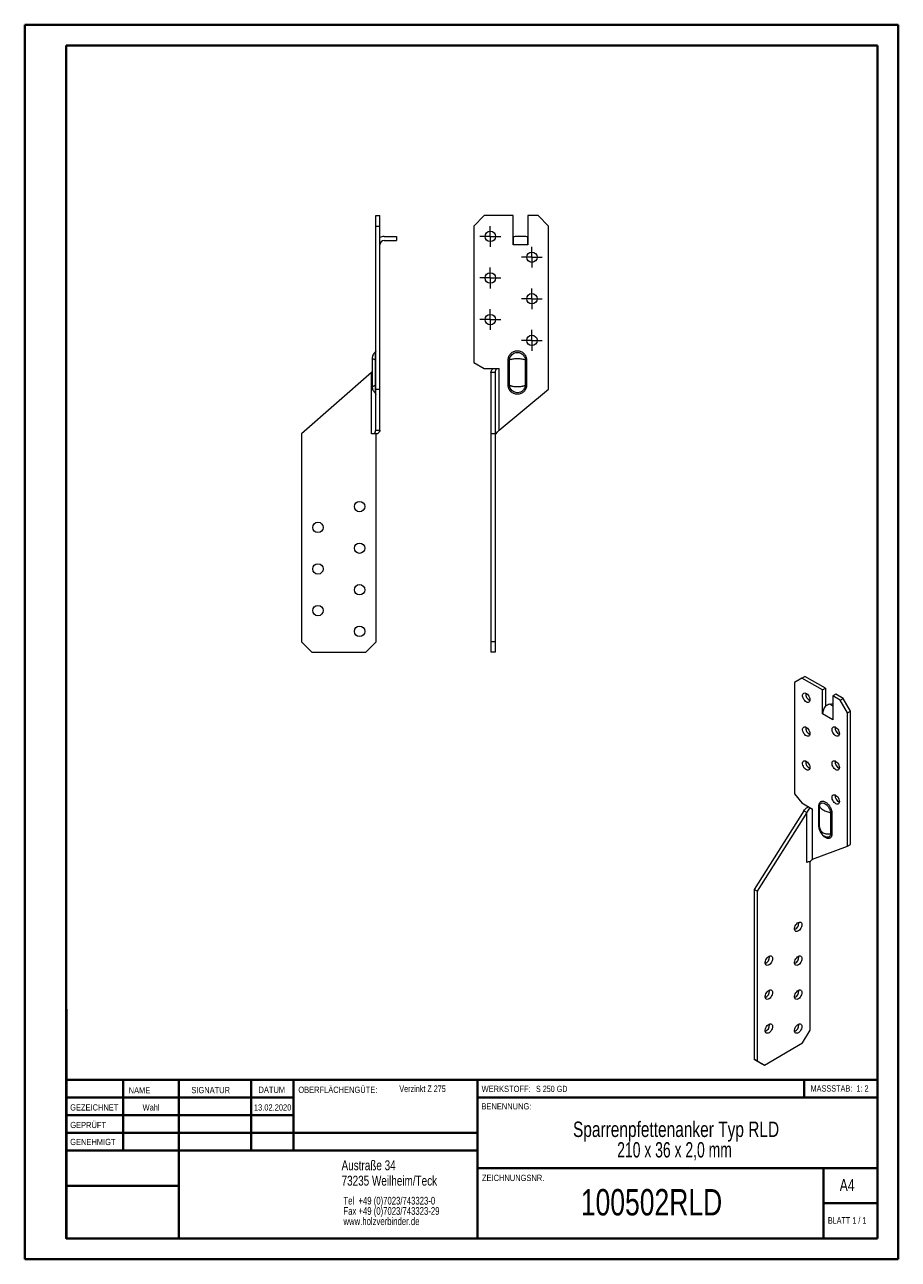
# Model space of a CAD drawing. Header units: millimetres. Extents: x 0 to 210, y 0 to 297.
import ezdxf

# ---------------------------------------------------------------- set-up
doc = ezdxf.new("R2010")
doc.units = ezdxf.units.MM
doc.styles.add('SLDTEXTSTYLE0', font='TXT', dxfattribs={"width": 0.75})
doc.styles.add('SLDTEXTSTYLE1', font='TXT', dxfattribs={"width": 0.681818})
doc.styles.add('SLDTEXTSTYLE2', font='TXT', dxfattribs={"width": 0.7})
doc.styles.add('SLDTEXTSTYLE3', font='TXT', dxfattribs={"width": 0.6875})
doc.styles.add('SLDTEXTSTYLE4', font='TXT', dxfattribs={"width": 0.676471})

# ---------------------------------------------------------------- blocks, each defined once
blk = doc.blocks.new('SW_NOTE_0')
at = {"color": 0, "linetype": 'Continuous', "lineweight": 0, "char_height": 1.8521, "attachment_point": 1, "style": 'SLDTEXTSTYLE0'}
for s, insert in [('Tel  +49 (0)7023/743323-0', (0, 2.39)), ('Fax +49 (0)7023/743323-29', (0, -0.08)), ('www.holzverbinder.de', (0, -2.55))]:
    blk.add_mtext(s, dxfattribs=dict(at, insert=insert))
blk = doc.blocks.new('SW_NOTE_1')
at = {"color": 0, "linetype": 'Continuous', "lineweight": 0, "char_height": 3.7042, "attachment_point": 2}
for s, insert, style in [('Sparrenpfettenanker Typ RLD', (34.32, 4.77), 'SLDTEXTSTYLE0'), ('210 x 36 x 2,0 mm', (33.95, -0.16), 'SLDTEXTSTYLE4')]:
    blk.add_mtext(s, dxfattribs=dict(at, insert=insert, style=style))
blk = doc.blocks.new('SW_CENTERMARKSYMBOL_0')
at = {"color": 0, "linetype": 'Continuous', "lineweight": 0}
for p, q in [((-1.25, 0), (-2.5, 0)), ((0, 0), (-1.25, 0)), ((0, 1.25), (0, 2.5)), ((0, 0), (0, 1.25)), ((0, 0), (0, -1.25)), ((0, 0), (1.25, 0)), ((1.25, 0), (2.5, 0)), ((0, -1.25), (0, -2.5))]:
    blk.add_line(p, q, dxfattribs=at)
blk = doc.blocks.new('SW_CENTERMARKSYMBOL_1')
at = {"color": 0, "linetype": 'Continuous', "lineweight": 0}
for p, q in [((-1.25, 0), (-2.5, 0)), ((0, 0), (-1.25, 0)), ((0, 1.25), (0, 2.5)), ((0, 0), (0, 1.25)), ((0, 0), (0, -1.25)), ((0, 0), (1.25, 0)), ((1.25, 0), (2.5, 0)), ((0, -1.25), (0, -2.5))]:
    blk.add_line(p, q, dxfattribs=at)
blk = doc.blocks.new('SW_CENTERMARKSYMBOL_2')
at = {"color": 0, "linetype": 'Continuous', "lineweight": 0}
for p, q in [((-1.25, 0), (-2.5, 0)), ((0, 0), (-1.25, 0)), ((0, 1.25), (0, 2.5)), ((0, 0), (0, 1.25)), ((0, 0), (0, -1.25)), ((0, 0), (1.25, 0)), ((1.25, 0), (2.5, 0)), ((0, -1.25), (0, -2.5))]:
    blk.add_line(p, q, dxfattribs=at)
blk = doc.blocks.new('SW_CENTERMARKSYMBOL_3')
at = {"color": 0, "linetype": 'Continuous', "lineweight": 0}
for p, q in [((-1.25, 0), (-2.5, 0)), ((0, 0), (-1.25, 0)), ((0, 1.25), (0, 2.5)), ((0, 0), (0, 1.25)), ((0, 0), (0, -1.25)), ((0, 0), (1.25, 0)), ((1.25, 0), (2.5, 0)), ((0, -1.25), (0, -2.5))]:
    blk.add_line(p, q, dxfattribs=at)
blk = doc.blocks.new('SW_CENTERMARKSYMBOL_4')
at = {"color": 0, "linetype": 'Continuous', "lineweight": 0}
for p, q in [((-1.25, 0), (-2.5, 0)), ((0, 0), (-1.25, 0)), ((0, 1.25), (0, 2.5)), ((0, 0), (0, 1.25)), ((0, 0), (0, -1.25)), ((0, 0), (1.25, 0)), ((1.25, 0), (2.5, 0)), ((0, -1.25), (0, -2.5))]:
    blk.add_line(p, q, dxfattribs=at)
blk = doc.blocks.new('SW_CENTERMARKSYMBOL_5')
at = {"color": 0, "linetype": 'Continuous', "lineweight": 0}
for p, q in [((-1.25, 0), (-2.5, 0)), ((0, 0), (-1.25, 0)), ((0, 1.25), (0, 2.5)), ((0, 0), (0, 1.25)), ((0, 0), (0, -1.25)), ((0, 0), (1.25, 0)), ((1.25, 0), (2.5, 0)), ((0, -1.25), (0, -2.5))]:
    blk.add_line(p, q, dxfattribs=at)

msp = doc.modelspace()

# ---------------------------------------------------------------- linework, layer by layer
at = {"color": 7, "linetype": 'Continuous', "lineweight": 40}
for p, q in [((0.08, 0.21), (0.08, 297.21)), ((0.08, 297.21), (210.08, 297.21)), ((210.08, 0.21), (210.08, 297.21)), ((210.08, 292.21), (210.08, 297.21)), ((10.08, 292.21), (205.08, 292.21)), ((10.08, 5.21), (10.08, 292.21)), ((205.08, 5.21), (205.08, 292.21)), ((10.11, 60.37), (10.11, 5.12)), ((205.08, 43.37), (10.11, 43.37)), ((23.71, 43.37), (23.71, 26.37)), ((37.1, 43.37), (37.1, 5.12)), ((54.51, 43.37), (54.51, 26.37)), ((64.71, 26.37), (64.71, 43.37)), ((108.91, 43.37), (108.91, 5.12)), ((187.47, 39.12), (187.47, 43.37)), ((64.71, 39.1), (10.11, 39.1)), ((205.08, 39.12), (108.91, 39.12)), ((64.71, 34.87), (10.11, 34.87)), ((108.91, 30.62), (10.11, 30.62)), ((108.91, 26.37), (10.11, 26.37)), ((108.91, 22.12), (205.08, 22.12)), ((192.08, 5.21), (192.08, 22.21)), ((37.1, 17.87), (10.11, 17.87)), ((10.11, 13.71), (10.08, 13.71)), ((205.08, 13.71), (192.08, 13.71)), ((10.11, 9.46), (10.08, 9.46)), ((10.08, 5.21), (205.08, 5.21)), ((205.08, 5.21), (180.99, 5.21)), ((0.08, 0.21), (210.08, 0.21))]:
    msp.add_line(p, q, dxfattribs=at)
at = {"color": 7, "linetype": 'Continuous', "lineweight": 15}
for p, q in [((84.45, 251.28), (85.45, 251.28)), ((84.45, 248.78), (84.45, 251.28)), ((85.45, 248.78), (85.45, 251.28)), ((110.51, 251.28), (108.01, 248.78)), ((117.51, 251.28), (110.51, 251.28)), ((117.51, 244.27), (117.51, 251.28)), ((121.01, 251.28), (121.01, 244.27)), ((123.51, 251.28), (121.01, 251.28)), ((126.01, 248.78), (123.51, 251.28)), ((84.45, 209.53), (84.45, 248.78)), ((84.45, 248.78), (85.45, 248.78)), ((85.45, 209.53), (85.45, 248.78)), ((108.01, 248.78), (108.01, 215.98)), ((126.01, 209.53), (126.01, 248.78)), ((86.45, 246.28), (89.45, 246.28)), ((86.45, 245.28), (89.45, 245.28)), ((89.45, 246.28), (89.45, 245.28)), ((117.52, 244.27), (117.51, 244.27)), ((117.52, 246.01), (117.52, 244.28)), ((121.01, 244.28), (117.52, 244.28)), ((117.52, 244.28), (117.52, 244.27)), ((120.57, 246.28), (117.95, 246.28)), ((121.01, 244.28), (121.01, 246.01)), ((121.01, 244.28), (121.01, 244.27)), ((121.01, 244.27), (121.01, 244.27)), ((83.62, 216.91), (83.62, 210.15)), ((84.32, 216.59), (84.32, 210.47)), ((108.01, 215.98), (110.51, 214.53)), ((110.51, 214.53), (114.14, 214.53)), ((112.73, 214.53), (113.43, 214.53)), ((113.43, 214.53), (114.14, 214.53)), ((114.14, 199.71), (114.14, 214.53)), ((114.14, 214.53), (114.14, 214.53)), ((116.31, 210.47), (116.31, 216.59)), ((116.64, 210.47), (116.64, 216.59)), ((120.38, 216.59), (120.38, 210.47)), ((120.71, 216.59), (120.71, 210.47)), ((83.45, 213.54), (66.58, 198.78)), ((83.62, 213.76), (83.45, 213.54)), ((83.45, 198.78), (83.45, 213.54)), ((112.14, 213.54), (112.14, 198.78)), ((113.14, 213.54), (112.14, 213.54)), ((113.14, 213.54), (113.14, 198.78)), ((84.45, 199.71), (84.45, 209.53)), ((84.45, 209.53), (85.45, 209.53)), ((85.45, 199.71), (85.45, 209.53)), ((114.14, 199.71), (126.01, 209.53)), ((84.45, 199.71), (85.45, 199.71)), ((66.58, 198.78), (66.58, 148.78)), ((84.16, 198.78), (83.45, 198.78)), ((83.45, 198.77), (83.45, 198.78)), ((84.58, 198.77), (83.45, 198.77)), ((84.86, 198.78), (84.16, 198.78)), ((84.58, 148.78), (84.58, 198.77)), ((113.14, 198.78), (112.14, 198.78)), ((112.14, 198.78), (112.14, 148.78)), ((113.14, 198.78), (113.14, 148.78)), ((113.43, 198.78), (113.14, 198.78)), ((66.58, 148.78), (69.08, 146.28)), ((82.08, 146.28), (84.58, 148.78)), ((113.14, 148.78), (112.14, 148.78)), ((112.14, 148.78), (112.14, 146.28)), ((113.14, 148.78), (113.14, 146.28)), ((69.08, 146.28), (82.08, 146.28)), ((113.14, 146.28), (112.14, 146.28)), ((186.91, 140.03), (185.14, 139.01)), ((186.91, 140.03), (187.62, 140.44)), ((191.86, 137.17), (186.91, 140.03)), ((192.57, 137.58), (187.62, 140.44)), ((185.14, 139.01), (185.14, 112.22)), ((191.86, 137.17), (192.57, 137.58)), ((191.86, 131.45), (191.86, 137.17)), ((192.57, 137.58), (192.57, 133.27)), ((193.59, 133.72), (194.33, 133.89)), ((194.33, 133.29), (193.59, 133.72)), ((195.04, 136.15), (194.33, 135.74)), ((194.33, 135.74), (194.33, 130.02)), ((196.1, 134.72), (194.33, 135.74)), ((196.81, 135.13), (195.04, 136.15)), ((196.1, 134.72), (196.81, 135.13)), ((197.87, 131.66), (196.1, 134.72)), ((198.58, 132.07), (196.81, 135.13)), ((194.33, 130.03), (191.86, 131.45)), ((191.86, 131.45), (191.86, 131.45)), ((191.86, 131.45), (191.86, 131.45)), ((191.86, 131.45), (191.86, 131.45)), ((197.87, 131.66), (198.58, 132.07)), ((197.87, 99.61), (197.87, 131.66)), ((198.58, 100.02), (198.58, 132.07)), ((194.33, 130.03), (194.33, 130.15)), ((194.33, 130.03), (194.33, 130.02)), ((194.33, 130.02), (194.33, 130.03)), ((194.33, 130.02), (194.33, 130.02)), ((185.14, 112.22), (186.91, 110.02)), ((186.91, 110.02), (189.48, 108.54)), ((187.36, 108.14), (175.43, 89.2)), ((188.06, 107.73), (176.13, 88.79)), ((188.06, 107.73), (187.36, 108.14)), ((188.06, 95.68), (188.06, 107.73)), ((188.77, 108.95), (188.77, 108.71)), ((189.48, 96.44), (189.48, 108.54)), ((189.48, 108.54), (189.48, 108.54)), ((191.01, 104.34), (191.01, 109.34)), ((191.16, 104.15), (191.16, 109.15)), ((193.8, 107.63), (193.8, 102.63)), ((194.12, 107.54), (194.12, 102.55)), ((192.57, 101.86), (192.54, 101.87)), ((189.48, 96.44), (197.87, 99.61)), ((197.87, 99.61), (198.58, 100.02)), ((188.14, 95.72), (188.06, 95.67)), ((188.06, 95.67), (188.06, 95.68)), ((188.86, 55.31), (188.86, 95.93)), ((189.34, 96.34), (189.53, 96.46)), ((176.13, 88.79), (175.43, 89.2)), ((175.43, 89.2), (175.43, 48.37)), ((176.13, 88.79), (176.13, 47.96)), ((186.21, 81.14), (186.2, 81.31)), ((179.14, 72.97), (179.13, 73.15)), ((186.21, 72.97), (186.2, 73.15)), ((179.14, 64.8), (179.13, 64.98)), ((186.21, 64.8), (186.2, 64.98)), ((179.14, 56.64), (179.13, 56.82)), ((186.21, 56.64), (186.2, 56.82)), ((187.09, 52.25), (188.86, 55.31)), ((177.9, 46.94), (187.09, 52.25)), ((176.13, 47.96), (175.43, 48.37)), ((175.43, 48.37), (177.2, 47.35)), ((176.13, 47.96), (177.9, 46.94)), ((177.9, 46.94), (177.2, 47.35))]:
    msp.add_line(p, q, dxfattribs=at)
at = {"color": 7, "linetype": 'Continuous', "lineweight": 0}
for p, q in [((64.71, 39.12), (10.11, 39.12)), ((23.71, 5.21), (23.71, 5.12)), ((54.51, 5.21), (54.51, 5.12))]:
    msp.add_line(p, q, dxfattribs=at)
at = {"color": 7, "linetype": 'Continuous', "lineweight": 15, "flags": 128}
for points in [[(188.85, 134.82), (188.83, 134.58), (188.74, 134.39), (188.61, 134.26), (188.44, 134.2), (188.24, 134.2), (188.03, 134.28), (187.8, 134.43), (187.59, 134.63), (187.41, 134.87), (187.26, 135.15), (187.15, 135.43), (187.09, 135.71), (187.09, 135.97), (187.15, 136.18), (187.26, 136.35), (187.41, 136.44), (187.59, 136.47), (187.8, 136.43), (188.03, 136.32), (188.24, 136.15), (188.44, 135.92), (188.61, 135.66), (188.74, 135.38), (188.83, 135.09), (188.85, 134.82)], [(188.85, 126.66), (188.83, 126.42), (188.74, 126.23), (188.61, 126.1), (188.44, 126.03), (188.24, 126.04), (188.03, 126.12), (187.8, 126.26), (187.59, 126.46), (187.41, 126.71), (187.26, 126.98), (187.15, 127.27), (187.09, 127.55), (187.09, 127.8), (187.15, 128.02), (187.26, 128.18), (187.41, 128.28), (187.59, 128.31), (187.8, 128.27), (188.03, 128.15), (188.24, 127.98), (188.44, 127.76), (188.61, 127.49), (188.74, 127.21), (188.83, 126.93), (188.85, 126.66)], [(195.93, 126.66), (195.9, 126.42), (195.82, 126.23), (195.69, 126.1), (195.52, 126.03), (195.31, 126.04), (195.1, 126.12), (194.88, 126.26), (194.67, 126.46), (194.48, 126.71), (194.33, 126.98), (194.22, 127.27), (194.16, 127.55), (194.16, 127.8), (194.22, 128.02), (194.33, 128.18), (194.48, 128.28), (194.67, 128.31), (194.88, 128.27), (195.1, 128.15), (195.31, 127.98), (195.52, 127.76), (195.69, 127.49), (195.82, 127.21), (195.9, 126.93), (195.93, 126.66)], [(188.85, 118.49), (188.83, 118.25), (188.74, 118.06), (188.61, 117.93), (188.44, 117.87), (188.24, 117.87), (188.03, 117.95), (187.8, 118.09), (187.59, 118.3), (187.41, 118.54), (187.26, 118.81), (187.15, 119.1), (187.09, 119.38), (187.09, 119.64), (187.15, 119.85), (187.26, 120.01), (187.41, 120.11), (187.59, 120.14), (187.8, 120.1), (188.03, 119.99), (188.24, 119.81), (188.44, 119.59), (188.61, 119.33), (188.74, 119.05), (188.83, 118.76), (188.85, 118.49)], [(195.93, 118.49), (195.9, 118.25), (195.82, 118.06), (195.69, 117.93), (195.52, 117.87), (195.31, 117.87), (195.1, 117.95), (194.88, 118.1), (194.67, 118.3), (194.48, 118.54), (194.33, 118.82), (194.22, 119.1), (194.16, 119.38), (194.16, 119.64), (194.22, 119.85), (194.33, 120.02), (194.48, 120.11), (194.67, 120.14), (194.88, 120.1), (195.1, 119.99), (195.31, 119.82), (195.52, 119.59), (195.69, 119.33), (195.82, 119.05), (195.9, 118.76), (195.93, 118.49)], [(195.93, 110.33), (195.9, 110.09), (195.82, 109.9), (195.69, 109.77), (195.52, 109.7), (195.31, 109.71), (195.1, 109.79), (194.88, 109.93), (194.67, 110.13), (194.48, 110.38), (194.33, 110.65), (194.22, 110.94), (194.16, 111.22), (194.16, 111.47), (194.22, 111.69), (194.33, 111.85), (194.48, 111.95), (194.67, 111.98), (194.88, 111.94), (195.1, 111.82), (195.31, 111.65), (195.52, 111.43), (195.69, 111.16), (195.82, 110.88), (195.9, 110.6), (195.93, 110.33)], [(186.92, 80.73), (186.89, 80.46), (186.81, 80.17), (186.68, 79.89), (186.51, 79.63), (186.31, 79.4), (186.09, 79.23), (185.87, 79.12), (185.66, 79.08), (185.47, 79.1), (185.32, 79.2), (185.21, 79.37), (185.16, 79.58), (185.16, 79.84), (185.21, 80.12), (185.32, 80.4), (185.47, 80.68), (185.66, 80.92), (185.87, 81.12), (186.09, 81.27), (186.31, 81.34), (186.51, 81.35), (186.68, 81.29), (186.81, 81.16), (186.89, 80.96), (186.92, 80.73)], [(179.85, 72.56), (179.82, 72.29), (179.74, 72.01), (179.61, 71.73), (179.44, 71.46), (179.24, 71.24), (179.02, 71.07), (178.8, 70.95), (178.59, 70.91), (178.4, 70.94), (178.25, 71.04), (178.14, 71.2), (178.09, 71.42), (178.09, 71.67), (178.14, 71.95), (178.25, 72.24), (178.4, 72.51), (178.59, 72.76), (178.8, 72.96), (179.02, 73.1), (179.24, 73.18), (179.44, 73.19), (179.61, 73.12), (179.74, 72.99), (179.82, 72.8), (179.85, 72.56)], [(186.92, 72.56), (186.89, 72.29), (186.81, 72.01), (186.68, 71.72), (186.51, 71.46), (186.31, 71.24), (186.09, 71.06), (185.87, 70.95), (185.66, 70.91), (185.47, 70.94), (185.32, 71.04), (185.21, 71.2), (185.16, 71.42), (185.16, 71.67), (185.21, 71.95), (185.32, 72.24), (185.47, 72.51), (185.66, 72.76), (185.87, 72.96), (186.09, 73.1), (186.31, 73.18), (186.51, 73.19), (186.68, 73.12), (186.81, 72.99), (186.89, 72.8), (186.92, 72.56)], [(179.85, 64.4), (179.82, 64.13), (179.74, 63.84), (179.61, 63.56), (179.44, 63.3), (179.24, 63.07), (179.02, 62.9), (178.8, 62.79), (178.59, 62.75), (178.4, 62.77), (178.25, 62.87), (178.14, 63.04), (178.09, 63.25), (178.09, 63.51), (178.14, 63.79), (178.25, 64.07), (178.4, 64.35), (178.59, 64.59), (178.8, 64.79), (179.02, 64.94), (179.24, 65.01), (179.44, 65.02), (179.61, 64.96), (179.74, 64.83), (179.82, 64.63), (179.85, 64.4)], [(186.92, 64.4), (186.89, 64.13), (186.81, 63.84), (186.68, 63.56), (186.51, 63.3), (186.31, 63.07), (186.09, 62.9), (185.87, 62.79), (185.66, 62.74), (185.47, 62.77), (185.32, 62.87), (185.21, 63.04), (185.16, 63.25), (185.16, 63.51), (185.21, 63.79), (185.32, 64.07), (185.47, 64.35), (185.66, 64.59), (185.87, 64.79), (186.09, 64.94), (186.31, 65.01), (186.51, 65.02), (186.68, 64.96), (186.81, 64.82), (186.89, 64.63), (186.92, 64.4)], [(179.85, 56.23), (179.82, 55.96), (179.74, 55.68), (179.61, 55.39), (179.44, 55.13), (179.24, 54.91), (179.02, 54.73), (178.8, 54.62), (178.59, 54.58), (178.4, 54.61), (178.25, 54.71), (178.14, 54.87), (178.09, 55.09), (178.09, 55.34), (178.14, 55.62), (178.25, 55.91), (178.4, 56.18), (178.59, 56.43), (178.8, 56.63), (179.02, 56.77), (179.24, 56.85), (179.44, 56.86), (179.61, 56.79), (179.74, 56.66), (179.82, 56.47), (179.85, 56.23)], [(186.92, 56.23), (186.89, 55.96), (186.81, 55.68), (186.68, 55.39), (186.51, 55.13), (186.31, 54.91), (186.09, 54.73), (185.87, 54.62), (185.66, 54.58), (185.47, 54.61), (185.32, 54.71), (185.21, 54.87), (185.16, 55.09), (185.16, 55.34), (185.21, 55.62), (185.32, 55.91), (185.47, 56.18), (185.66, 56.43), (185.87, 56.63), (186.09, 56.77), (186.31, 56.85), (186.51, 56.86), (186.68, 56.79), (186.81, 56.66), (186.89, 56.47), (186.92, 56.23)]]:
    msp.add_lwpolyline(points, dxfattribs=at)
at = {"color": 7, "linetype": 'Continuous', "lineweight": 15}
for centre in [(112.01, 246.28), (122.01, 241.28), (112.01, 236.28), (122.01, 231.28), (112.01, 226.28), (122.01, 221.28), (80.58, 181.28), (70.58, 176.28), (80.58, 171.28), (70.58, 166.28), (80.58, 161.28), (70.58, 156.28), (80.58, 151.28)]:
    msp.add_circle(centre, 1.25, dxfattribs=at)
for centre, radius, start, end in [((86.45, 244.28), 2, 90, 120), ((86.45, 244.28), 1, 90, 180), ((189.58, 136.26), 1.77, 174.4923, 245.5024), ((194.93, 131.31), 3.07, 140.2279, 177.3607), ((189.58, 128.09), 1.77, 174.4923, 245.5024), ((196.65, 128.09), 1.77, 174.4923, 245.5024), ((189.58, 119.93), 1.77, 174.4923, 245.5024), ((196.65, 119.93), 1.77, 174.4923, 245.5024), ((196.65, 111.76), 1.77, 174.4923, 245.5024), ((188.8, 107.26), 1.44, 61.9598, 91.1441), ((188.74, 94.4), 1.44, 88.8559, 118.0402), ((184.36, 81.19), 1.85, 295.6831, 358.2148), ((177.29, 73.03), 1.85, 295.6831, 358.2148), ((184.36, 73.03), 1.85, 295.6831, 358.2148), ((177.29, 64.86), 1.85, 295.6831, 358.2148), ((184.36, 64.86), 1.85, 295.6831, 358.2148), ((177.29, 56.7), 1.85, 295.6831, 358.2148), ((184.36, 56.7), 1.85, 295.6831, 358.2148)]:
    msp.add_arc(centre, radius, start, end, dxfattribs=at)
for centre, major_axis, ratio, start_param, end_param in [((117.95, 244.28), (0, 2), 0.43625, 0, 0.523599), ((120.57, 244.28), (0, 2), 0.43625, 5.759587, 6.283185), ((193.59, 132.09), (1.9, 1.01), 0.717069, 1.204422, 1.728021)]:
    msp.add_ellipse(centre, major_axis=major_axis, ratio=ratio, start_param=start_param, end_param=end_param, dxfattribs=at)
for points, knots in [([(84.29, 218.4), (84.19, 218.31), (83.99, 218.11), (83.78, 217.74), (83.65, 217.33), (83.63, 217.05), (83.62, 216.91)], [0, 0, 0, 0, 0.250038, 0.499976, 0.749977, 1, 1, 1, 1]), ([(83.62, 216.91), (83.62, 216.91), (83.64, 216.9), (83.72, 216.87), (83.78, 216.84), (83.97, 216.76), (84.15, 216.68), (84.32, 216.59)], [0, 0, 0, 0, 0.25, 0.25, 0.5, 0.5, 1, 1, 1, 1]), ([(84.45, 218.77), (84.45, 218.73), (84.44, 218.66), (84.41, 218.56), (84.36, 218.47), (84.31, 218.42), (84.28, 218.4)], [0, 0, 0, 0, 0.250006, 0.499985, 0.749972, 1, 1, 1, 1]), ([(84.28, 218.4), (84.28, 218.37), (84.28, 218.32), (84.29, 217.9), (84.3, 217.31), (84.32, 216.83), (84.32, 216.59)], [0, 0, 0, 0, 0.2481003, 0.4980513, 0.7484371, 1, 1, 1, 1]), ([(116.31, 216.59), (116.31, 216.63), (116.32, 216.7), (116.32, 216.81), (116.34, 216.91), (116.36, 217.05), (116.41, 217.23), (116.5, 217.49), (116.67, 217.81), (116.95, 218.14), (117.29, 218.41), (117.67, 218.61), (118.08, 218.74), (118.51, 218.78), (118.94, 218.74), (119.35, 218.62), (119.74, 218.41), (120.07, 218.14), (120.3, 217.87), (120.45, 217.62), (120.54, 217.43), (120.62, 217.23), (120.66, 217.04), (120.69, 216.88), (120.71, 216.73), (120.71, 216.64), (120.71, 216.59)], [0, 0, 0, 0, 0.015542, 0.031094, 0.046695, 0.062383, 0.093601, 0.124866, 0.187212, 0.249661, 0.312107, 0.374657, 0.437175, 0.499658, 0.562267, 0.624854, 0.687448, 0.750072, 0.812657, 0.843897, 0.875121, 0.906342, 0.937585, 0.958431, 0.979205, 1, 1, 1, 1]), ([(116.64, 216.59), (116.66, 216.91), (116.75, 217.23), (117.27, 218.08), (117.94, 218.43), (119.07, 218.37), (119.51, 218.17), (120.04, 217.64), (120.19, 217.39), (120.34, 216.95), (120.37, 216.77), (120.38, 216.59)], [-1.367779, -1.367779, -1.367779, -1.367779, -1.139757, -1.139757, -0.660146, -0.660146, -0.332632, -0.332632, -0.127935, -0.127935, 0, 0, 0, 0]), ([(116.64, 216.59), (116.74, 216.64), (116.86, 216.68), (117.11, 216.75), (117.26, 216.79), (117.57, 216.84), (117.74, 216.87), (118.11, 216.9), (118.31, 216.91), (118.71, 216.91), (118.91, 216.9), (119.28, 216.87), (119.45, 216.84), (119.92, 216.76), (120.18, 216.68), (120.38, 216.59)], [0, 0, 0, 0, 0.125, 0.125, 0.25, 0.25, 0.375, 0.375, 0.5, 0.5, 0.625, 0.625, 0.75, 0.75, 1, 1, 1, 1]), ([(112.14, 213.54), (112.14, 213.7), (112.19, 213.87), (112.39, 214.2), (112.54, 214.36), (112.73, 214.53)], [0, 0, 0, 0, 0.5, 0.5, 1, 1, 1, 1]), ([(113.43, 214.53), (113.34, 214.36), (113.27, 214.2), (113.17, 213.87), (113.14, 213.7), (113.14, 213.54)], [0, 0, 0, 0, 0.5, 0.5, 1, 1, 1, 1]), ([(83.62, 210.15), (83.62, 210.15), (83.62, 210.15), (83.63, 210.16), (83.64, 210.16), (83.66, 210.17), (83.68, 210.18), (83.7, 210.19), (83.73, 210.2), (83.76, 210.21), (83.8, 210.23), (83.86, 210.26), (83.94, 210.29), (84.05, 210.34), (84.18, 210.4), (84.28, 210.45), (84.32, 210.47)], [0, 0, 0, 0, 0.054559, 0.109101, 0.163644, 0.218202, 0.272791, 0.327428, 0.382128, 0.436908, 0.491782, 0.546767, 0.659905, 0.773068, 0.886388, 1, 1, 1, 1]), ([(83.62, 210.15), (83.63, 210.01), (83.65, 209.73), (83.78, 209.33), (83.99, 208.96), (84.19, 208.76), (84.29, 208.66)], [0, 0, 0, 0, 0.2500232, 0.5000239, 0.7499622, 1, 1, 1, 1]), ([(84.32, 210.47), (84.32, 210.23), (84.3, 209.75), (84.29, 209.16), (84.28, 208.75), (84.28, 208.69), (84.28, 208.67)], [0, 0, 0, 0, 0.251561, 0.501945, 0.751894, 1, 1, 1, 1]), ([(84.28, 208.67), (84.31, 208.64), (84.36, 208.59), (84.41, 208.5), (84.44, 208.4), (84.45, 208.33), (84.45, 208.29)], [0, 0, 0, 0, 0.250028, 0.500015, 0.749994, 1, 1, 1, 1]), ([(120.71, 210.47), (120.71, 210.44), (120.71, 210.36), (120.7, 210.26), (120.69, 210.15), (120.66, 210.01), (120.62, 209.84), (120.54, 209.64), (120.45, 209.44), (120.3, 209.2), (120.07, 208.92), (119.74, 208.65), (119.35, 208.45), (118.94, 208.32), (118.51, 208.28), (118.08, 208.33), (117.67, 208.45), (117.29, 208.66), (116.95, 208.92), (116.67, 209.25), (116.5, 209.57), (116.41, 209.84), (116.36, 210.02), (116.33, 210.19), (116.32, 210.33), (116.31, 210.42), (116.31, 210.47)], [0, 0, 0, 0, 0.015588, 0.031162, 0.046759, 0.062419, 0.093624, 0.124883, 0.156068, 0.187346, 0.249931, 0.312555, 0.375148, 0.437735, 0.500343, 0.562826, 0.625344, 0.687893, 0.750338, 0.81275, 0.875133, 0.906362, 0.93762, 0.958499, 0.979262, 1, 1, 1, 1]), ([(116.64, 210.47), (116.67, 210.46), (116.73, 210.44), (116.82, 210.4), (116.91, 210.37), (117.01, 210.34), (117.1, 210.32), (117.2, 210.29), (117.31, 210.27), (117.55, 210.22), (117.94, 210.17), (118.51, 210.14), (119.08, 210.17), (119.51, 210.23), (119.82, 210.29), (120.02, 210.34), (120.21, 210.4), (120.32, 210.45), (120.38, 210.47)], [0, 0, 0, 0, 0.028494, 0.056928, 0.085311, 0.113651, 0.141957, 0.170237, 0.198498, 0.226751, 0.363765, 0.500026, 0.636297, 0.773164, 0.829788, 0.886424, 0.943139, 1, 1, 1, 1]), ([(120.38, 210.47), (120.37, 210.29), (120.34, 210.11), (120.19, 209.67), (120.04, 209.42), (119.51, 208.89), (119.07, 208.69), (117.94, 208.63), (117.27, 208.99), (116.75, 209.83), (116.66, 210.15), (116.64, 210.47)], [-1.367769, -1.367769, -1.367769, -1.367769, -1.239834, -1.239834, -1.035137, -1.035137, -0.707623, -0.707623, -0.228012, -0.228012, 0, 0, 0, 0]), ([(84.16, 198.78), (84.25, 198.93), (84.32, 199.09), (84.42, 199.4), (84.45, 199.56), (84.45, 199.71)], [0, 0, 0, 0, 0.5, 0.5, 1, 1, 1, 1]), ([(85.45, 199.71), (85.45, 199.56), (85.4, 199.4), (85.2, 199.09), (85.05, 198.93), (84.86, 198.78)], [0, 0, 0, 0, 0.5, 0.5, 1, 1, 1, 1]), ([(113.43, 198.78), (113.53, 198.93), (113.64, 199.09), (113.88, 199.4), (114.01, 199.56), (114.14, 199.71)], [0, 0, 0, 0, 0.5, 0.5, 1, 1, 1, 1]), ([(191.01, 109.34), (191.01, 109.37), (191.01, 109.42), (191.02, 109.51), (191.03, 109.59), (191.05, 109.69), (191.08, 109.82), (191.15, 110), (191.27, 110.19), (191.46, 110.34), (191.7, 110.42), (191.97, 110.43), (192.26, 110.37), (192.57, 110.23), (192.87, 110.02), (193.16, 109.75), (193.43, 109.43), (193.67, 109.07), (193.83, 108.75), (193.94, 108.49), (194, 108.29), (194.06, 108.1), (194.09, 107.93), (194.11, 107.78), (194.12, 107.66), (194.12, 107.58), (194.12, 107.54)], [0, 0, 0, 0, 0.015542, 0.031094, 0.046695, 0.062383, 0.093601, 0.124866, 0.187212, 0.249661, 0.312107, 0.374657, 0.437175, 0.499658, 0.562267, 0.624854, 0.687448, 0.750072, 0.812657, 0.843897, 0.875121, 0.906342, 0.937585, 0.958431, 0.979205, 1, 1, 1, 1]), ([(191.16, 109.15), (191.16, 109.41), (191.22, 109.62), (191.57, 110.09), (192.05, 110.11), (192.84, 109.6), (193.16, 109.26), (193.54, 108.61), (193.65, 108.35), (193.76, 107.93), (193.79, 107.78), (193.8, 107.63)], [-1.367779, -1.367779, -1.367779, -1.367779, -1.139757, -1.139757, -0.660146, -0.660146, -0.332632, -0.332632, -0.127935, -0.127935, 0, 0, 0, 0]), ([(187.36, 108.14), (187.45, 108.26), (187.65, 108.49), (188, 108.8), (188.28, 109.01), (188.45, 109.1), (188.48, 109.12)], [0, 0, 0, 0, 0.307062, 0.614124, 0.921186, 1, 1, 1, 1]), ([(188.77, 108.71), (188.64, 108.57), (188.51, 108.42), (188.27, 108.1), (188.16, 107.92), (188.06, 107.73)], [0, 0, 0, 0, 0.5, 0.5, 1, 1, 1, 1]), ([(191.16, 109.15), (191.17, 109.11), (191.19, 109.06), (191.25, 108.95), (191.3, 108.89), (191.43, 108.76), (191.51, 108.68), (191.72, 108.53), (191.84, 108.44), (192.12, 108.28), (192.28, 108.2), (192.59, 108.06), (192.76, 107.99), (193.23, 107.8), (193.53, 107.71), (193.8, 107.63)], [0, 0, 0, 0, 0.125, 0.125, 0.25, 0.25, 0.375, 0.375, 0.5, 0.5, 0.625, 0.625, 0.75, 0.75, 1, 1, 1, 1]), ([(194.12, 102.55), (194.12, 102.52), (194.12, 102.46), (194.11, 102.38), (194.1, 102.29), (194.09, 102.19), (194.06, 102.07), (194, 101.93), (193.94, 101.81), (193.83, 101.67), (193.67, 101.54), (193.43, 101.45), (193.16, 101.45), (192.87, 101.51), (192.57, 101.65), (192.26, 101.87), (191.97, 102.14), (191.7, 102.46), (191.46, 102.82), (191.27, 103.2), (191.15, 103.53), (191.08, 103.78), (191.04, 103.95), (191.03, 104.1), (191.01, 104.22), (191.01, 104.3), (191.01, 104.34)], [0, 0, 0, 0, 0.015588, 0.031162, 0.046759, 0.062419, 0.093624, 0.124883, 0.156068, 0.187346, 0.249931, 0.312555, 0.375148, 0.437735, 0.500343, 0.562826, 0.625344, 0.687893, 0.750338, 0.81275, 0.875133, 0.906362, 0.93762, 0.958499, 0.979262, 1, 1, 1, 1]), ([(191.16, 104.15), (191.16, 104.12), (191.17, 104.06), (191.18, 103.97), (191.2, 103.88), (191.22, 103.79), (191.25, 103.71), (191.28, 103.62), (191.32, 103.54), (191.41, 103.36), (191.61, 103.1), (191.97, 102.83), (192.41, 102.64), (192.81, 102.57), (193.13, 102.55), (193.35, 102.56), (193.57, 102.58), (193.72, 102.61), (193.8, 102.63)], [0, 0, 0, 0, 0.028494, 0.056928, 0.085311, 0.113651, 0.141957, 0.170237, 0.198498, 0.226751, 0.363765, 0.500026, 0.636297, 0.773164, 0.829788, 0.886424, 0.943139, 1, 1, 1, 1]), ([(191.17, 103.94), (191.18, 103.91), (191.19, 103.75), (191.25, 103.44), (191.39, 103.05), (191.6, 102.67), (191.86, 102.33), (192.2, 102.03), (192.46, 101.9), (192.59, 101.83)], [0, 0, 0, 0, 0.0371947, 0.1779737, 0.3465707, 0.4946353, 0.6575174, 0.8297696, 1, 1, 1, 1]), ([(192.47, 101.89), (192.46, 101.9), (192.44, 101.9), (192.42, 101.92), (192.41, 101.93)], [0, 0, 0, 0, 0.287373, 1, 1, 1, 1]), ([(193.8, 102.63), (193.77, 102.45), (193.71, 102.08), (193.39, 101.77), (192.99, 101.68), (192.7, 101.8), (192.57, 101.86)], [0, 0, 0, 0, 0.267482, 0.533712, 0.799479, 1, 1, 1, 1]), ([(188.77, 95.85), (188.9, 95.97), (189.03, 96.09), (189.27, 96.28), (189.38, 96.37), (189.48, 96.44)], [0, 0, 0, 0, 0.5, 0.5, 1, 1, 1, 1])]:
    msp.add_open_spline(points, degree=3, knots=knots, dxfattribs=at)
for points in [[(84.32, 216.59), (84.36, 216.59), (84.43, 216.59), (84.45, 216.59), (84.45, 216.59)], [(116.31, 216.59), (116.37, 216.59), (116.49, 216.59), (116.6, 216.59), (116.64, 216.59)], [(120.38, 216.59), (120.42, 216.59), (120.53, 216.59), (120.65, 216.59), (120.71, 216.59)], [(84.45, 210.47), (84.45, 210.47), (84.43, 210.47), (84.36, 210.47), (84.32, 210.47)], [(116.31, 210.47), (116.43, 210.47), (116.55, 210.47), (116.64, 210.47)], [(120.71, 210.47), (120.65, 210.47), (120.53, 210.47), (120.42, 210.47), (120.38, 210.47)], [(191.01, 109.34), (191.06, 109.31), (191.12, 109.26), (191.15, 109.19), (191.16, 109.15)], [(193.8, 107.63), (193.86, 107.63), (193.98, 107.61), (194.08, 107.57), (194.12, 107.54)], [(191.01, 104.34), (191.1, 104.29), (191.15, 104.22), (191.16, 104.15)], [(194.12, 102.55), (194.08, 102.57), (193.98, 102.61), (193.86, 102.63), (193.8, 102.63)]]:
    msp.add_open_spline(points, degree=3, dxfattribs=at)

# ---------------------------------------------------------------- block references
at = {"color": 7, "linetype": 'Continuous', "lineweight": 0}
for name, p in [('SW_CENTERMARKSYMBOL_0', (112.01, 246.28)), ('SW_CENTERMARKSYMBOL_1', (122.01, 241.28)), ('SW_CENTERMARKSYMBOL_2', (112.01, 236.28)), ('SW_CENTERMARKSYMBOL_3', (122.01, 231.28)), ('SW_CENTERMARKSYMBOL_4', (112.01, 226.28)), ('SW_CENTERMARKSYMBOL_5', (122.01, 221.28)), ('SW_NOTE_1', (122.34, 28.57)), ('SW_NOTE_0', (76.7, 12.85))]:
    msp.add_blockref(name, p, dxfattribs=at)

# ---------------------------------------------------------------- texts
for s, insert, char_height, attachment_point, style in [('NAME', (25.07, 41.62), 1.5, 1, 'SLDTEXTSTYLE0'), ('SIGNATUR', (40.14, 41.68), 1.5, 1, 'SLDTEXTSTYLE0'), ('DATUM', (56.28, 41.74), 1.5, 1, 'SLDTEXTSTYLE0'), ('OBERFLÄCHENGÜTE:', (65.86, 41.74), 1.5, 1, 'SLDTEXTSTYLE0'), ('Verzinkt Z 275', (90.14, 42.03), 1.5875, 1, 'SLDTEXTSTYLE0'), ('WERKSTOFF:', (109.91, 41.96), 1.5, 1, 'SLDTEXTSTYLE0'), ('S 250 GD', (122.99, 41.96), 1.5, 1, 'SLDTEXTSTYLE3'), ('MASSSTAB:  1: 2', (188.99, 42.07), 1.5, 1, 'SLDTEXTSTYLE2'), ('GEZEICHNET', (11, 37.51), 1.5, 1, 'SLDTEXTSTYLE0'), ('Wahl', (30.46, 37.5), 1.499, 2, 'SLDTEXTSTYLE0'), ('13.02.2020', (59.68, 37.5), 1.499, 2, 'SLDTEXTSTYLE0'), ('BENENNUNG:', (109.88, 37.77), 1.5, 1, 'SLDTEXTSTYLE0'), ('GEPRÜFT', (11.03, 33.28), 1.5, 1, 'SLDTEXTSTYLE0'), ('GENEHMIGT', (11.02, 29.19), 1.5, 1, 'SLDTEXTSTYLE0'), ('Austraße 34', (76.25, 24.02), 2.3813, 1, 'SLDTEXTSTYLE0'), ('73235 Weilheim/Teck', (76.25, 20.32), 2.3813, 1, 'SLDTEXTSTYLE0'), ('ZEICHNUNGSNR.', (110, 20.55), 1.5, 1, 'SLDTEXTSTYLE0'), ('A4', (196, 19.52), 2.91, 1, 'SLDTEXTSTYLE0'), ('100502RLD', (150.76, 17.12), 6.35, 2, 'SLDTEXTSTYLE0'), ('BLATT 1 / 1', (193.16, 10.36), 1.5875, 1, 'SLDTEXTSTYLE1')]:
    msp.add_mtext(s, dxfattribs=dict(at, insert=insert, char_height=char_height, attachment_point=attachment_point, style=style))

doc.saveas('drawing.dxf')
